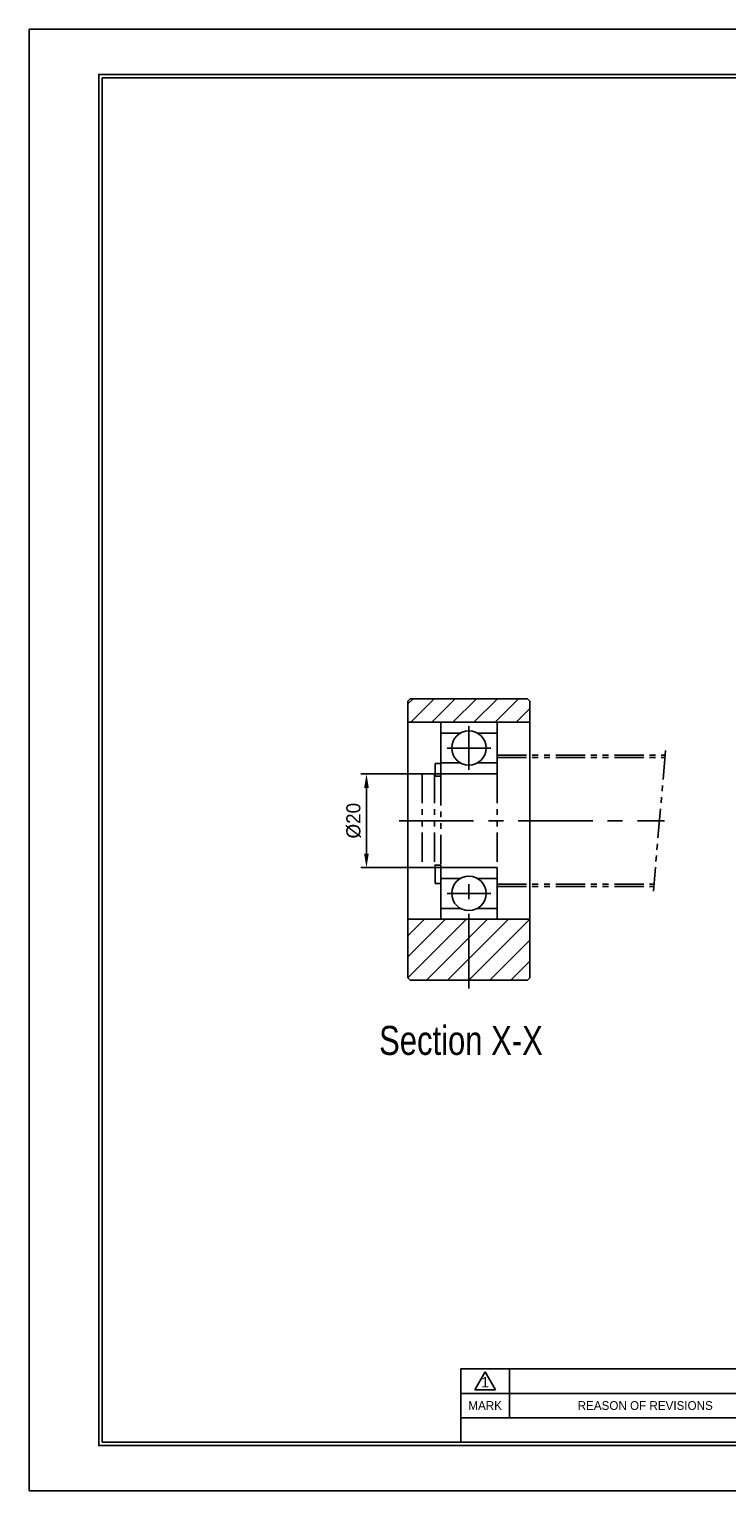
# Model space of a CAD drawing. Header units: millimetres. Extents: x 0 to 441, y 0 to 312.
# Tile 1 of 3: x 0 to 149, y 0 to 312. Entities that reach past the tile are written whole.
import ezdxf
from ezdxf.enums import TextEntityAlignment as Align

# ---------------------------------------------------------------- set-up
doc = ezdxf.new("R2010")
doc.units = ezdxf.units.MM
doc.linetypes.add('CENTER', pattern=[50.8, 31.75, -6.35, 6.35, -6.35])
doc.linetypes.add('PHANTOM', pattern=[2.5, 1.25, -0.25, 0.25, -0.25, 0.25, -0.25])
doc.layers.get('0').update_dxf_attribs({"linetype": 'CONTINUOUS'})
doc.layers.get('DEFPOINTS').update_dxf_attribs({"linetype": 'CONTINUOUS'})
for name, color, linetype in [('center', 1, 'CENTER'), ('L1', 7, 'CONTINUOUS'), ('OUTLINE', 7, 'CONTINUOUS'), ('phantom', 6, 'PHANTOM')]:
    doc.layers.add(name, color=color, linetype=linetype)
doc.dimstyles.get("Standard").update_dxf_attribs({"dimtxt": 3, "dimasz": 3, "dimexe": 1.2, "dimexo": 0, "dimgap": 1.2, "dimtad": 1, "dimdec": 3, "dimzin": 11, "dimdsep": 46, "dimtxsty": 'Standard', "dimcen": 0, "dimclrd": 5, "dimclre": 5, "dimclrt": 3, "dimadec": 0, "dimazin": 0, "dimtfac": 0.6, "dimtdec": 3, "dimtmove": 0, "dimatfit": 3, "dimfxl": 0, "dimtolj": 1, "dimtzin": 11, "dimarcsym": 0})

# ---------------------------------------------------------------- blocks, each defined once
blk = doc.blocks.new('표제란')
at = {"layer": 'L1', "color": 0}
for p, q in [((297, 210), (0, 210)), ((0, 210), (0, 0)), ((0, 0), (297, 0))]:
    blk.add_line(p, q, dxfattribs=at)
at = {"layer": 'L1'}
for p, q in [((160, 17.5), (62, 17.5)), ((62, 17.5), (62, 7)), ((64, 14.51), (65.5, 17.1)), ((65.5, 17.1), (67, 14.51)), ((69, 17.5), (69, 10.5)), ((147, 14), (62, 14)), ((64, 14.51), (67, 14.51)), ((147, 10.5), (62, 10.5))]:
    blk.add_line(p, q, dxfattribs=at)
at = {"layer": 'L1', "const_width": 0.25}
blk.add_lwpolyline([(290.5, 6.5), (290.5, 203.5), (10, 203.5), (10, 6.5)], close=True, dxfattribs=at)
at = {"layer": 'L1'}
blk.add_lwpolyline([(290, 7), (290, 203), (10.5, 203), (10.5, 7)], close=True, dxfattribs=at)
for s, height, p in [('1', 1.5, (65.5, 15.61)), ('MARK', 1.25, (65.5, 12.25)), ('REASON OF REVISIONS', 1.25, (88.5, 12.25))]:
    blk.add_text(s, height=height, dxfattribs=at).set_placement(p, align=Align.MIDDLE_CENTER)
for tag, p in [('필렛', (179.25, 10.9)), ('모따기', (179.25, 8.3))]:
    blk.add_attdef(tag, text='', height=1.15, dxfattribs=at).set_placement(p, align=Align.MIDDLE_LEFT)
at = {"layer": 'OUTLINE', "ltscale": 0.5}
for tag, p, height in [('TITLE', (237.17, 24.41), 2.5), ('도번', (251.18, 15.64), 2.5), ('SCALE', (253.78, 9.55), 1.2), ('DATE', (277.02, 9.51), 1.2)]:
    blk.add_attdef(tag, p, '', height=height, dxfattribs=at)
blk = doc.blocks.new('*D21')
at = {"layer": 'DEFPOINTS', "color": 0}
for p in [(87.71, 152.82), (71.87, 132.82), (87.71, 132.82)]:
    blk.add_point(p, dxfattribs=at)
at = {"layer": 'OUTLINE', "color": 5, "lineweight": -2}
for p, q in [((87.71, 152.82), (70.67, 152.82)), ((71.87, 149.82), (71.87, 135.82)), ((87.71, 132.82), (70.67, 132.82))]:
    blk.add_line(p, q, dxfattribs=at)
at = {"layer": 'OUTLINE', "color": 5}
for points in [[(71.37, 149.82), (72.37, 149.82), (71.87, 152.82)], [(71.37, 135.82), (72.37, 135.82), (71.87, 132.82)]]:
    blk.add_solid(points, dxfattribs=at)
at = {"layer": 'OUTLINE', "color": 3, "insert": (69.13, 142.82), "char_height": 3, "attachment_point": 5, "rotation": 90}
blk.add_mtext('\\A1;%%C20', dxfattribs=at)

msp = doc.modelspace()

# ---------------------------------------------------------------- hatches: boundary and pattern name
at = {"layer": 'OUTLINE'}
h = msp.add_hatch(dxfattribs=at)
h.set_pattern_fill('ANSI31', color=5, style=0)
h.set_pattern_definition([(45, (-600.6342, 204.7767), (-2.245064, 2.245064), [])])
h.paths.add_polyline_path([(106.7105, 163.8163), (106.7105, 168.3163), (106.2105, 168.8163), (81.2105, 168.8163), (80.7105, 168.3163), (80.7105, 163.8163)])
h.paths.add_polyline_path([(93.7105, 108.8163), (106.2105, 108.8163), (106.7105, 109.3163), (106.7105, 121.8163), (93.7105, 121.8163)])
h.paths.add_polyline_path([(80.7105, 121.8163), (80.7105, 109.3163), (81.2105, 108.8163), (93.7105, 108.8163), (93.7105, 121.8163)])

# ---------------------------------------------------------------- linework, layer by layer
at = {"layer": 'center', "ltscale": 0.5}
for p, q in [((93.7105, 162.9828), (93.7105, 153.6498)), ((98.377, 158.3163), (89.044, 158.3163)), ((78.8258, 142.8163), (135.4088, 142.8163)), ((93.7105, 107.077), (93.7105, 131.9828)), ((98.377, 127.3163), (89.044, 127.3163))]:
    msp.add_line(p, q, dxfattribs=at)
at = {"layer": 'OUTLINE'}
for p, q in [((81.2105, 168.8163), (80.7105, 168.3163)), ((80.7105, 168.3163), (80.7105, 109.3163)), ((81.2105, 168.8163), (106.2105, 168.8163)), ((106.2105, 168.8163), (106.7105, 168.3163)), ((106.7105, 168.3163), (106.7105, 109.3163)), ((80.7105, 163.8163), (106.7105, 163.8163)), ((87.7105, 163.8163), (87.7105, 152.3163)), ((99.7105, 163.8163), (99.7105, 152.8163)), ((91.8772, 161.4916), (87.7105, 161.4916)), ((95.5437, 161.4916), (99.7105, 161.4916)), ((86.5105, 155.0163), (86.5105, 152.3163)), ((86.5105, 155.0163), (87.7105, 155.0163)), ((91.8772, 155.141), (87.7105, 155.141)), ((87.7105, 152.8163), (99.7105, 152.8163)), ((95.5437, 155.141), (99.7105, 155.141)), ((86.5105, 133.3163), (86.5105, 129.4163)), ((87.7105, 133.3163), (87.7105, 121.8163)), ((87.7105, 132.8163), (99.7105, 132.8163)), ((99.7105, 132.8163), (99.7105, 121.8163)), ((86.5105, 129.4163), (87.7105, 129.4163)), ((91.8772, 130.4916), (87.7105, 130.4916)), ((95.5437, 130.4916), (99.7105, 130.4916)), ((80.7105, 121.8163), (106.7105, 121.8163)), ((91.8772, 124.141), (87.7105, 124.141)), ((95.5437, 124.141), (99.7105, 124.141)), ((80.7105, 109.3163), (81.2105, 108.8163)), ((106.2105, 108.8163), (106.7105, 109.3163)), ((81.2105, 108.8163), (106.2105, 108.8163))]:
    msp.add_line(p, q, dxfattribs=at)
for centre in [(93.7105, 158.3163), (93.7105, 127.3163)]:
    msp.add_circle(centre, 3.6665, dxfattribs=at)
at = {"layer": 'phantom', "ltscale": 5}
for p, q in [((99.7105, 156.8163), (135.549, 156.8163)), ((99.7105, 156.3163), (135.5052, 156.3163)), ((135.6364, 157.8163), (133.0118, 127.8163)), ((83.7105, 152.8163), (86.3605, 152.8163)), ((83.7105, 152.8163), (83.7105, 132.8163)), ((86.3605, 152.8163), (86.3605, 132.8163)), ((99.7105, 152.8163), (99.7105, 132.8163)), ((86.3605, 152.3163), (86.5105, 152.3163)), ((86.5105, 152.3163), (87.7105, 152.3163)), ((87.7105, 152.3163), (87.7105, 133.3163)), ((83.7105, 132.8163), (86.3605, 132.8163)), ((86.3605, 133.3163), (86.5105, 133.3163)), ((86.5105, 133.3163), (87.7105, 133.3163)), ((99.7105, 129.3163), (133.143, 129.3163)), ((99.7105, 128.8163), (133.0993, 128.8163))]:
    msp.add_line(p, q, dxfattribs=at)

# ---------------------------------------------------------------- block references
at = {"layer": 'OUTLINE', "xscale": 1.4834368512, "yscale": 1.4834368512, "zscale": 1.4834368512}
msp.add_blockref('표제란', (0, 0), dxfattribs=at)

# ---------------------------------------------------------------- texts
at = {"lineweight": 9, "width": 0.8}
msp.add_text('Section X-X', height=6.1776, dxfattribs=at).set_placement((74.562, 92.9028))

# ---------------------------------------------------------------- dimensions: what is measured, and where the dimension line sits
at = {"layer": 'OUTLINE'}
dim = msp.add_linear_dim(base=(71.8663, 132.8163), p1=(87.7105, 152.8163), p2=(87.7105, 132.8163), angle=90, text='%%C<>', dimstyle='Standard', override={"dimgap": 1.2, "dimsah": 1, "dimse1": 0, "dimse2": 0, "dimsd1": 0, "dimsd2": 0, "dimtol": 0, "dimlim": 0}, dxfattribs=at)
dim.commit()
dim.dimension.update_dxf_attribs({"geometry": '*D21', "text_midpoint": (69.1284, 142.8163)})

doc.saveas('drawing.dxf')
